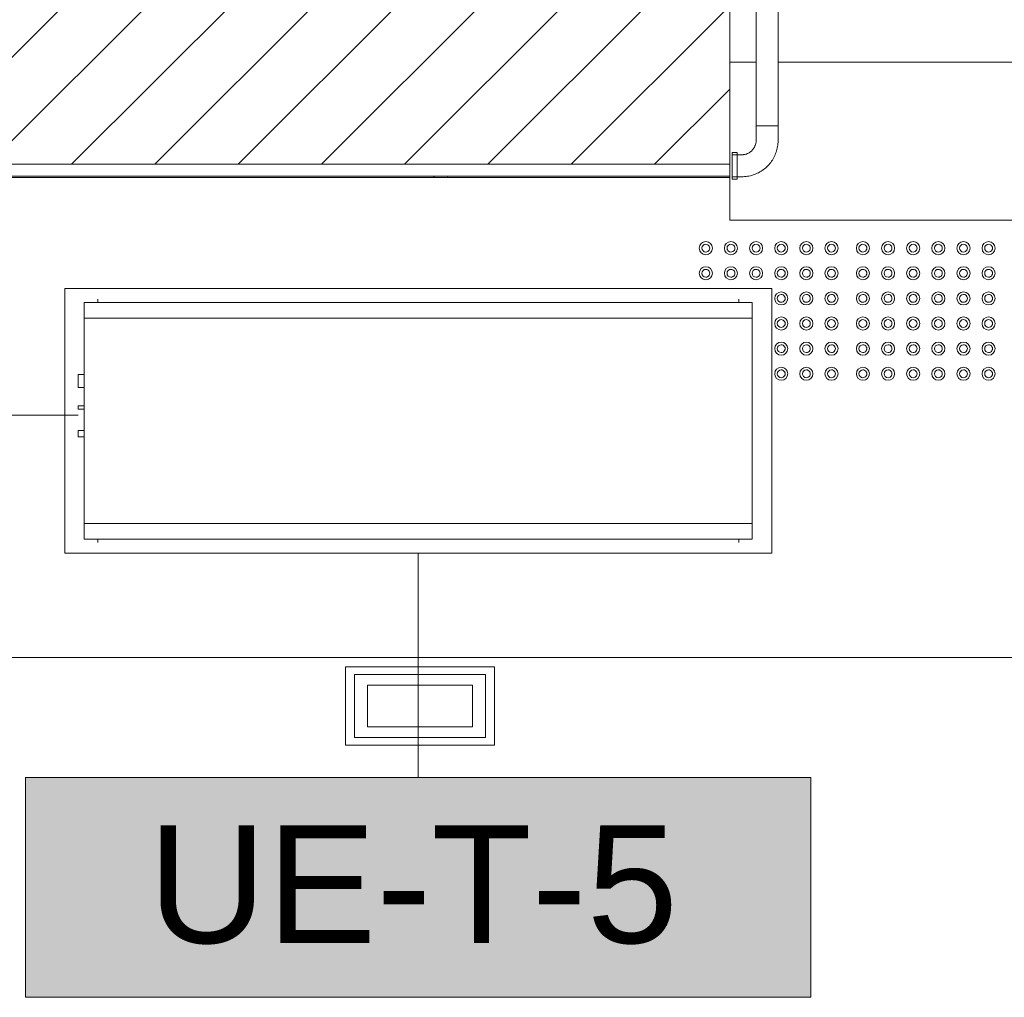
# Model space of a CAD drawing. Header units: metres. Extents: x 1.8 to 43.6, y -74.3 to -47.
# Tile 15 of 256: x 7.9 to 9.8, y -69.9 to -68.1. Entities that reach past the tile are written whole.
import ezdxf

# ---------------------------------------------------------------- set-up
doc = ezdxf.new("R2010")
doc.units = ezdxf.units.M
doc.linetypes.add('Projeção', pattern=[0.003968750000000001, 0.002381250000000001, -0.0015875])
for name, color, linetype, lineweight in [('A-FLOR', 7, 'Continuous', 18), ('A-GENM', 7, 'Continuous', 18), ('A-WALL', 7, 'Continuous', 18), ('A-WALL-PATT', 7, 'Continuous', 18), ('Balaústres', 7, 'Continuous', 18), ('Corrimão', 7, 'Continuous', 18), ('E-LITE-EQPM', 7, 'Continuous', 18), ('Guarda-corpos', 7, 'Continuous', 18), ('M-EQPM', 7, 'Continuous', 18), ('S-STRS', 7, 'Continuous', 18)]:
    doc.layers.add(name, color=color, linetype=linetype, lineweight=lineweight)
for name, color, linetype, lineweight, true_color in [('M-EQPM-IDEN', 1, 'Continuous', 9, 0xff0000), ('TUB_FRIGO', 30, 'Continuous', 18, 0xff7f00), ('TÉRREO _0-32m - FRIG_dwg', 7, 'Continuous', 18, 0x767676)]:
    doc.layers.add(name, color=color, linetype=linetype, lineweight=lineweight, true_color=true_color)
doc.styles.add('Arial', font='arial.ttf', dxfattribs={"height": 0.225})

# ---------------------------------------------------------------- blocks, each defined once
blk = doc.blocks.new('_ARQPWR_ACS Piso tátil de alerta - 30 cm Inox-7195133-TÉRREO _0_32m - FRIGORÍFICA')
at = {"layer": 'A-GENM', "color": 253, "true_color": 0xaaaaaa}
for centre, radius, start, end in [((-0.1199999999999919, 0.1200000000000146), 0.01249999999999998, 0, 179.9999999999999), ((-0.07199999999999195, 0.1200000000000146), 0.0125, 0, 179.9999999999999), ((-0.02399999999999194, 0.1200000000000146), 0.0125, 3.81666561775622e-14, 179.9999999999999), ((0.02400000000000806, 0.1200000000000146), 0.0125, 3.498610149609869e-14, 179.9999999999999), ((0.07200000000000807, 0.1200000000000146), 0.0125, 3.180554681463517e-14, 179.9999999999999), ((0.120000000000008, 0.1200000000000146), 0.0125, 0, 179.9999999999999), ((-0.1199999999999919, 0.1200000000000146), 0.0125, 179.9999999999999, 359.9999999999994), ((-0.1199999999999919, 0.1200000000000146), 0.007500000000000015, 359.9999999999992, 179.9999999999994), ((-0.1199999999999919, 0.1200000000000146), 0.007500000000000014, 179.9999999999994, 359.9999999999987), ((-0.07199999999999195, 0.1200000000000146), 0.0125, 179.9999999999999, 359.9999999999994), ((-0.07199999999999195, 0.1200000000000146), 0.007500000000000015, 359.9999999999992, 179.9999999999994), ((-0.07199999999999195, 0.1200000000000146), 0.00750000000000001, 179.9999999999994, 359.9999999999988), ((-0.02399999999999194, 0.1200000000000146), 0.0125, 179.9999999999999, 359.9999999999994), ((-0.02399999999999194, 0.1200000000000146), 0.007500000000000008, 359.9999999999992, 179.9999999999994), ((-0.02399999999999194, 0.1200000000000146), 0.007500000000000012, 179.9999999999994, 359.9999999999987), ((0.02400000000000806, 0.1200000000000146), 0.0125, 179.9999999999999, 359.9999999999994), ((0.02400000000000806, 0.1200000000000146), 0.007500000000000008, 359.9999999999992, 179.9999999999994), ((0.02400000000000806, 0.1200000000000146), 0.007500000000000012, 179.9999999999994, 359.9999999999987), ((0.07200000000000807, 0.1200000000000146), 0.0125, 179.9999999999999, 359.9999999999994), ((0.07200000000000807, 0.1200000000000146), 0.007499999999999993, 359.9999999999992, 179.9999999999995), ((0.07200000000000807, 0.1200000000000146), 0.007500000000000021, 179.9999999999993, 359.9999999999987), ((0.120000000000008, 0.1200000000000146), 0.0125, 179.9999999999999, 359.9999999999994), ((0.120000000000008, 0.1200000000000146), 0.007500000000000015, 359.9999999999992, 179.9999999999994), ((0.120000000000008, 0.1200000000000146), 0.00750000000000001, 179.9999999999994, 359.9999999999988), ((-0.119999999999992, 0.07200000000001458), 0.0125, 2.544443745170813e-14, 179.9999999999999), ((-0.119999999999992, 0.07200000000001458), 0.007500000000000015, 359.9999999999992, 179.9999999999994), ((-0.07199999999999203, 0.07200000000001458), 0.01249999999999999, 2.544443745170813e-14, 179.9999999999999), ((-0.07199999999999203, 0.07200000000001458), 0.007500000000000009, 359.9999999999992, 179.9999999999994), ((-0.02399999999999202, 0.07200000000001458), 0.01249999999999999, 3.180554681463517e-14, 179.9999999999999), ((-0.02399999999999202, 0.07200000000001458), 0.007500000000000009, 359.9999999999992, 179.9999999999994), ((0.02400000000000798, 0.07200000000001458), 0.01249999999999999, 3.180554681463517e-14, 179.9999999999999), ((0.02400000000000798, 0.07200000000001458), 0.007500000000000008, 359.9999999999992, 179.9999999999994), ((0.07200000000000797, 0.07200000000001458), 0.0125, 0, 179.9999999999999), ((0.07200000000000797, 0.07200000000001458), 0.007500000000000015, 359.9999999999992, 179.9999999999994), ((0.120000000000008, 0.07200000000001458), 0.01249999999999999, 2.544443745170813e-14, 179.9999999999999), ((0.120000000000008, 0.07200000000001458), 0.007500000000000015, 359.9999999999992, 179.9999999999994), ((-0.119999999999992, 0.07200000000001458), 0.01249999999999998, 179.9999999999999, 359.9999999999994), ((-0.119999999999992, 0.07200000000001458), 0.00750000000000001, 179.9999999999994, 359.9999999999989), ((-0.07199999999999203, 0.07200000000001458), 0.01249999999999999, 179.9999999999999, 359.9999999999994), ((-0.07199999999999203, 0.07200000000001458), 0.00750000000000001, 179.9999999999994, 359.9999999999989), ((-0.02399999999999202, 0.07200000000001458), 0.01249999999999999, 179.9999999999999, 359.9999999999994), ((-0.02399999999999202, 0.07200000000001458), 0.007500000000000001, 179.9999999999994, 359.9999999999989), ((0.02400000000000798, 0.07200000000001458), 0.01249999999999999, 179.9999999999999, 359.9999999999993), ((0.02400000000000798, 0.07200000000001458), 0.007500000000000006, 179.9999999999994, 359.9999999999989), ((0.07200000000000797, 0.07200000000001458), 0.0125, 179.9999999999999, 359.9999999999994), ((0.07200000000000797, 0.07200000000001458), 0.0075, 179.9999999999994, 359.9999999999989), ((0.120000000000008, 0.07200000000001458), 0.01249999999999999, 179.9999999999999, 359.9999999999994), ((0.120000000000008, 0.07200000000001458), 0.00750000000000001, 179.9999999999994, 359.9999999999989), ((-0.1199999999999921, 0.02400000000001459), 0.0125, 1.590277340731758e-14, 179.9999999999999), ((-0.1199999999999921, 0.02400000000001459), 0.01249999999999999, 179.9999999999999, 359.9999999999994), ((-0.1199999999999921, 0.02400000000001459), 0.007500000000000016, 359.9999999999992, 179.9999999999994), ((-0.1199999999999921, 0.02400000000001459), 0.007500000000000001, 179.9999999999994, 359.9999999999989), ((-0.0719999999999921, 0.02400000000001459), 0.0125, 1.590277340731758e-14, 179.9999999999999), ((-0.0719999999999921, 0.02400000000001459), 0.01249999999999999, 179.9999999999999, 359.9999999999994), ((-0.0719999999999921, 0.02400000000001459), 0.007500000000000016, 359.9999999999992, 179.9999999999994), ((-0.0719999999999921, 0.02400000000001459), 0.007500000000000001, 179.9999999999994, 359.9999999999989), ((-0.02399999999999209, 0.02400000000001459), 0.01249999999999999, 5.088887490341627e-14, 179.9999999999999), ((-0.02399999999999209, 0.02400000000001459), 0.01249999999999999, 179.9999999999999, 359.9999999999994), ((-0.02399999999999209, 0.02400000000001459), 0.007500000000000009, 359.9999999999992, 179.9999999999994), ((-0.02399999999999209, 0.02400000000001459), 0.007500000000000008, 179.9999999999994, 359.9999999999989), ((0.02400000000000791, 0.02400000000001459), 0.01249999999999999, 4.452776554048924e-14, 179.9999999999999), ((0.02400000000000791, 0.02400000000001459), 0.01249999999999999, 179.9999999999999, 359.9999999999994), ((0.02400000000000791, 0.02400000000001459), 0.007500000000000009, 359.9999999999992, 179.9999999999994), ((0.02400000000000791, 0.02400000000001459), 0.007500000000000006, 179.9999999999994, 359.9999999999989), ((0.07200000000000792, 0.02400000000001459), 0.0125, 4.452776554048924e-14, 179.9999999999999), ((0.07200000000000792, 0.02400000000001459), 0.01249999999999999, 179.9999999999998, 359.9999999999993), ((0.07200000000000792, 0.02400000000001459), 0.007500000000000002, 359.9999999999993, 179.9999999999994), ((0.07200000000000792, 0.02400000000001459), 0.007500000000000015, 179.9999999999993, 359.9999999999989), ((0.1200000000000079, 0.02400000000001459), 0.0125, 1.590277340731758e-14, 179.9999999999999), ((0.1200000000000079, 0.02400000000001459), 0.01249999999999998, 179.9999999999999, 359.9999999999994), ((0.1200000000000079, 0.02400000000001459), 0.007500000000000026, 359.9999999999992, 179.9999999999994), ((0.1200000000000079, 0.02400000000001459), 0.007500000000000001, 179.9999999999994, 359.9999999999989), ((-0.1199999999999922, -0.02399999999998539), 0.01249999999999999, 5.724998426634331e-14, 179.9999999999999), ((-0.1199999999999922, -0.02399999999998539), 0.007500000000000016, 359.9999999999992, 179.9999999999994), ((-0.07199999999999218, -0.02399999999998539), 0.0125, 1.90833280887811e-14, 179.9999999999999), ((-0.07199999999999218, -0.02399999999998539), 0.007500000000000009, 359.9999999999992, 179.9999999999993), ((-0.02399999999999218, -0.02399999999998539), 0.01249999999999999, 4.452776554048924e-14, 179.9999999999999), ((-0.02399999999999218, -0.02399999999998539), 0.007500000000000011, 359.9999999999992, 179.9999999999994), ((0.02400000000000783, -0.02399999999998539), 0.01249999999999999, 6.361109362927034e-14, 179.9999999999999), ((0.02400000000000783, -0.02399999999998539), 0.007500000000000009, 359.9999999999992, 179.9999999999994), ((0.07200000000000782, -0.02399999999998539), 0.0125, 2.544443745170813e-14, 179.9999999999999), ((0.07200000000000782, -0.02399999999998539), 0.007500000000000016, 359.9999999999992, 179.9999999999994), ((0.1200000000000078, -0.02399999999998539), 0.0125, 1.90833280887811e-14, 179.9999999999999), ((0.1200000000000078, -0.02399999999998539), 0.007500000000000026, 359.9999999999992, 179.9999999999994), ((-0.1199999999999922, -0.02399999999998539), 0.01249999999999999, 179.9999999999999, 359.9999999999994), ((-0.1199999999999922, -0.02399999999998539), 0.007500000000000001, 179.9999999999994, 359.9999999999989), ((-0.07199999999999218, -0.02399999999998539), 0.01249999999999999, 179.9999999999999, 359.9999999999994), ((-0.07199999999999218, -0.02399999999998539), 0.007500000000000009, 179.9999999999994, 359.9999999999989), ((-0.02399999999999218, -0.02399999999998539), 0.01249999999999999, 179.9999999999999, 359.9999999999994), ((-0.02399999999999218, -0.02399999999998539), 0.007500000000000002, 179.9999999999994, 359.9999999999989), ((0.02400000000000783, -0.02399999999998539), 0.01249999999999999, 179.9999999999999, 359.9999999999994), ((0.02400000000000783, -0.02399999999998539), 0.007500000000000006, 179.9999999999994, 359.9999999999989), ((0.07200000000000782, -0.02399999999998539), 0.01249999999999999, 179.9999999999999, 359.9999999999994), ((0.07200000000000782, -0.02399999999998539), 0.007500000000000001, 179.9999999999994, 359.9999999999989), ((0.1200000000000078, -0.02399999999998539), 0.01249999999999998, 179.9999999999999, 359.9999999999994), ((0.1200000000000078, -0.02399999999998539), 0.007500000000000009, 179.9999999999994, 359.9999999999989), ((-0.1199999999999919, -0.07199999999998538), 0.01249999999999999, 6.361109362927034e-14, 179.9999999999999), ((-0.1199999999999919, -0.07199999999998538), 0.01249999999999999, 179.9999999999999, 359.9999999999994), ((-0.1199999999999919, -0.07199999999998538), 0.007500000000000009, 359.9999999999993, 179.9999999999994), ((-0.1199999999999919, -0.07199999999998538), 0.007500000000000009, 179.9999999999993, 359.999999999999), ((-0.07199999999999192, -0.07199999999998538), 0.01249999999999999, 6.361109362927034e-14, 179.9999999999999), ((-0.07199999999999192, -0.07199999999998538), 0.0125, 179.9999999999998, 359.9999999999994), ((-0.07199999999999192, -0.07199999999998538), 0.007500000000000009, 359.9999999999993, 179.9999999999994), ((-0.07199999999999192, -0.07199999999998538), 0.007500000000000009, 179.9999999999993, 359.999999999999), ((-0.02399999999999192, -0.07199999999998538), 0.01249999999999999, 7.63333123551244e-14, 179.9999999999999), ((-0.02399999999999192, -0.07199999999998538), 0.01249999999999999, 179.9999999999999, 359.9999999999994), ((-0.02399999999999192, -0.07199999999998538), 0.007500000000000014, 359.9999999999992, 179.9999999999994), ((-0.02399999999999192, -0.07199999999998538), 0.007500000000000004, 179.9999999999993, 359.999999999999), ((0.02400000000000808, -0.07199999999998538), 0.01249999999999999, 6.361109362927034e-14, 179.9999999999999), ((0.02400000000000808, -0.07199999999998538), 0.01249999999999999, 179.9999999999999, 359.9999999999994), ((0.02400000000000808, -0.07199999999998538), 0.007500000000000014, 359.9999999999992, 179.9999999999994), ((0.02400000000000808, -0.07199999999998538), 0.0075, 179.9999999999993, 359.999999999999), ((0.07200000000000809, -0.07199999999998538), 0.01249999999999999, 5.724998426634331e-14, 179.9999999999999), ((0.07200000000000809, -0.07199999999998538), 0.0125, 179.9999999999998, 359.9999999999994), ((0.07200000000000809, -0.07199999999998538), 0.007500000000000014, 359.9999999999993, 179.9999999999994), ((0.07200000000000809, -0.07199999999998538), 0.007499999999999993, 179.9999999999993, 359.9999999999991), ((0.1200000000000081, -0.07199999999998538), 0.01249999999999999, 6.997220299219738e-14, 179.9999999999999), ((0.1200000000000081, -0.07199999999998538), 0.01249999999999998, 179.9999999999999, 359.9999999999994), ((0.1200000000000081, -0.07199999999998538), 0.007500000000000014, 359.9999999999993, 179.9999999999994), ((0.1200000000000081, -0.07199999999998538), 0.007500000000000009, 179.9999999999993, 359.999999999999), ((-0.1199999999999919, -0.1199999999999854), 0.0125, 2.544443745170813e-14, 179.9999999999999), ((-0.1199999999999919, -0.1199999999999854), 0.007499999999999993, 359.9999999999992, 179.9999999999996), ((-0.07199999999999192, -0.1199999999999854), 0.0125, 2.544443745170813e-14, 179.9999999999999), ((-0.07199999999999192, -0.1199999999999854), 0.007499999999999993, 359.9999999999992, 179.9999999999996), ((-0.02399999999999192, -0.1199999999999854), 0.01249999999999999, 3.180554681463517e-14, 179.9999999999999), ((-0.02399999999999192, -0.1199999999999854), 0.007500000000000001, 359.9999999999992, 179.9999999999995), ((0.02400000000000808, -0.1199999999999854), 0.01249999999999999, 4.452776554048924e-14, 179.9999999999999), ((0.02400000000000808, -0.1199999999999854), 0.007499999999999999, 359.9999999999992, 179.9999999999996), ((0.07200000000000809, -0.1199999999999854), 0.01249999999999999, 2.544443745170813e-14, 179.9999999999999), ((0.07200000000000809, -0.1199999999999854), 0.007500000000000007, 359.9999999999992, 179.9999999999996), ((0.1200000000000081, -0.1199999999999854), 0.0125, 2.544443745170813e-14, 179.9999999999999), ((0.1200000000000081, -0.1199999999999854), 0.007500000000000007, 359.9999999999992, 179.9999999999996), ((-0.1199999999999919, -0.1199999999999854), 0.01249999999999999, 179.9999999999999, 359.9999999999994), ((-0.1199999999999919, -0.1199999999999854), 0.007500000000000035, 179.9999999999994, 359.9999999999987), ((-0.07199999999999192, -0.1199999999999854), 0.0125, 179.9999999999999, 359.9999999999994), ((-0.07199999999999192, -0.1199999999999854), 0.007500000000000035, 179.9999999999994, 359.9999999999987), ((-0.02399999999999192, -0.1199999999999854), 0.01249999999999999, 179.9999999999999, 359.9999999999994), ((-0.02399999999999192, -0.1199999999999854), 0.00750000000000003, 179.9999999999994, 359.9999999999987), ((0.02400000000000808, -0.1199999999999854), 0.01249999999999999, 179.9999999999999, 359.9999999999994), ((0.02400000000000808, -0.1199999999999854), 0.007500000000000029, 179.9999999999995, 359.9999999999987), ((0.07200000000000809, -0.1199999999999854), 0.0125, 179.9999999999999, 359.9999999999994), ((0.07200000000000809, -0.1199999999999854), 0.007500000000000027, 179.9999999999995, 359.9999999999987), ((0.1200000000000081, -0.1199999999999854), 0.01249999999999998, 179.9999999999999, 359.9999999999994), ((0.1200000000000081, -0.1199999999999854), 0.007500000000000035, 179.9999999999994, 359.9999999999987)]:
    blk.add_arc(centre, radius, start, end, dxfattribs=at)
blk = doc.blocks.new('_ARQPWR_ACS Piso tátil de alerta - 30 cm Inox-V70-TÉRREO _0_32m - FRIGORÍFICA')
at = {"layer": 'A-GENM', "color": 253, "true_color": 0xaaaaaa}
for centre, radius, start, end in [((-0.1199999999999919, 0.1200000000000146), 0.01249999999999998, 0, 179.9999999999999), ((-0.07199999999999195, 0.1200000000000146), 0.0125, 0, 179.9999999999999), ((-0.02399999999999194, 0.1200000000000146), 0.0125, 3.81666561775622e-14, 179.9999999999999), ((0.02400000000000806, 0.1200000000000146), 0.0125, 3.498610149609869e-14, 179.9999999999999), ((0.07200000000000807, 0.1200000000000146), 0.0125, 3.180554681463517e-14, 179.9999999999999), ((0.120000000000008, 0.1200000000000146), 0.0125, 0, 179.9999999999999), ((-0.1199999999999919, 0.1200000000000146), 0.0125, 179.9999999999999, 359.9999999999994), ((-0.1199999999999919, 0.1200000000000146), 0.007500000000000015, 359.9999999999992, 179.9999999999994), ((-0.1199999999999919, 0.1200000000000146), 0.007500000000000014, 179.9999999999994, 359.9999999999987), ((-0.07199999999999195, 0.1200000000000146), 0.0125, 179.9999999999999, 359.9999999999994), ((-0.07199999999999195, 0.1200000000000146), 0.007500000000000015, 359.9999999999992, 179.9999999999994), ((-0.07199999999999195, 0.1200000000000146), 0.00750000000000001, 179.9999999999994, 359.9999999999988), ((-0.02399999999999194, 0.1200000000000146), 0.0125, 179.9999999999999, 359.9999999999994), ((-0.02399999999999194, 0.1200000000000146), 0.007500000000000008, 359.9999999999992, 179.9999999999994), ((-0.02399999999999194, 0.1200000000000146), 0.007500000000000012, 179.9999999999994, 359.9999999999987), ((0.02400000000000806, 0.1200000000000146), 0.0125, 179.9999999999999, 359.9999999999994), ((0.02400000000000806, 0.1200000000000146), 0.007500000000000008, 359.9999999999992, 179.9999999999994), ((0.02400000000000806, 0.1200000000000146), 0.007500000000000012, 179.9999999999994, 359.9999999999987), ((0.07200000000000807, 0.1200000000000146), 0.0125, 179.9999999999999, 359.9999999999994), ((0.07200000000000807, 0.1200000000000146), 0.007499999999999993, 359.9999999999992, 179.9999999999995), ((0.07200000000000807, 0.1200000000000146), 0.007500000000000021, 179.9999999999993, 359.9999999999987), ((0.120000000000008, 0.1200000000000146), 0.0125, 179.9999999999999, 359.9999999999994), ((0.120000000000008, 0.1200000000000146), 0.007500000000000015, 359.9999999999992, 179.9999999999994), ((0.120000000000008, 0.1200000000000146), 0.00750000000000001, 179.9999999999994, 359.9999999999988), ((-0.119999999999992, 0.07200000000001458), 0.0125, 2.544443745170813e-14, 179.9999999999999), ((-0.119999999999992, 0.07200000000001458), 0.007500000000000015, 359.9999999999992, 179.9999999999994), ((-0.07199999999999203, 0.07200000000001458), 0.01249999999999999, 2.544443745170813e-14, 179.9999999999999), ((-0.07199999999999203, 0.07200000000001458), 0.007500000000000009, 359.9999999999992, 179.9999999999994), ((-0.02399999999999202, 0.07200000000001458), 0.01249999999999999, 3.180554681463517e-14, 179.9999999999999), ((-0.02399999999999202, 0.07200000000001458), 0.007500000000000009, 359.9999999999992, 179.9999999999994), ((0.02400000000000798, 0.07200000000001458), 0.01249999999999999, 3.180554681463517e-14, 179.9999999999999), ((0.02400000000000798, 0.07200000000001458), 0.007500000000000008, 359.9999999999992, 179.9999999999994), ((0.07200000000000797, 0.07200000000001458), 0.0125, 0, 179.9999999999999), ((0.07200000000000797, 0.07200000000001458), 0.007500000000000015, 359.9999999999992, 179.9999999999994), ((0.120000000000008, 0.07200000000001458), 0.01249999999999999, 2.544443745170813e-14, 179.9999999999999), ((0.120000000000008, 0.07200000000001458), 0.007500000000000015, 359.9999999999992, 179.9999999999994), ((-0.119999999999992, 0.07200000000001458), 0.01249999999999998, 179.9999999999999, 359.9999999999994), ((-0.119999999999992, 0.07200000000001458), 0.00750000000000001, 179.9999999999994, 359.9999999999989), ((-0.07199999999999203, 0.07200000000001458), 0.01249999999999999, 179.9999999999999, 359.9999999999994), ((-0.07199999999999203, 0.07200000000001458), 0.00750000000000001, 179.9999999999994, 359.9999999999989), ((-0.02399999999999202, 0.07200000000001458), 0.01249999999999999, 179.9999999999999, 359.9999999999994), ((-0.02399999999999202, 0.07200000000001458), 0.007500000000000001, 179.9999999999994, 359.9999999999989), ((0.02400000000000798, 0.07200000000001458), 0.01249999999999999, 179.9999999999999, 359.9999999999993), ((0.02400000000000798, 0.07200000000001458), 0.007500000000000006, 179.9999999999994, 359.9999999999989), ((0.07200000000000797, 0.07200000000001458), 0.0125, 179.9999999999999, 359.9999999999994), ((0.07200000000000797, 0.07200000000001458), 0.0075, 179.9999999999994, 359.9999999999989), ((0.120000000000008, 0.07200000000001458), 0.01249999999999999, 179.9999999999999, 359.9999999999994), ((0.120000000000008, 0.07200000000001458), 0.00750000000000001, 179.9999999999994, 359.9999999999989), ((-0.1199999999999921, 0.02400000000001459), 0.0125, 1.590277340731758e-14, 179.9999999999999), ((-0.1199999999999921, 0.02400000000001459), 0.01249999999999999, 179.9999999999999, 359.9999999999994), ((-0.1199999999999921, 0.02400000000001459), 0.007500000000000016, 359.9999999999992, 179.9999999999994), ((-0.1199999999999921, 0.02400000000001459), 0.007500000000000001, 179.9999999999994, 359.9999999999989), ((-0.0719999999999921, 0.02400000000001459), 0.0125, 1.590277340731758e-14, 179.9999999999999), ((-0.0719999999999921, 0.02400000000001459), 0.01249999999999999, 179.9999999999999, 359.9999999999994), ((-0.0719999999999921, 0.02400000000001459), 0.007500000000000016, 359.9999999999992, 179.9999999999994), ((-0.0719999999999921, 0.02400000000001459), 0.007500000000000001, 179.9999999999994, 359.9999999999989), ((-0.02399999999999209, 0.02400000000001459), 0.01249999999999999, 5.088887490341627e-14, 179.9999999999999), ((-0.02399999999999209, 0.02400000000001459), 0.01249999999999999, 179.9999999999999, 359.9999999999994), ((-0.02399999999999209, 0.02400000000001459), 0.007500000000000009, 359.9999999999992, 179.9999999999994), ((-0.02399999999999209, 0.02400000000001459), 0.007500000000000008, 179.9999999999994, 359.9999999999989), ((0.02400000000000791, 0.02400000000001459), 0.01249999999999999, 4.452776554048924e-14, 179.9999999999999), ((0.02400000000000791, 0.02400000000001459), 0.01249999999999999, 179.9999999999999, 359.9999999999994), ((0.02400000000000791, 0.02400000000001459), 0.007500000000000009, 359.9999999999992, 179.9999999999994), ((0.02400000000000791, 0.02400000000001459), 0.007500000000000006, 179.9999999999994, 359.9999999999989), ((0.07200000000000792, 0.02400000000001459), 0.0125, 4.452776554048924e-14, 179.9999999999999), ((0.07200000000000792, 0.02400000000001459), 0.01249999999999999, 179.9999999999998, 359.9999999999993), ((0.07200000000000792, 0.02400000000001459), 0.007500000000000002, 359.9999999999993, 179.9999999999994), ((0.07200000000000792, 0.02400000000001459), 0.007500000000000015, 179.9999999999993, 359.9999999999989), ((0.1200000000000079, 0.02400000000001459), 0.0125, 1.590277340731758e-14, 179.9999999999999), ((0.1200000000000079, 0.02400000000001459), 0.01249999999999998, 179.9999999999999, 359.9999999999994), ((0.1200000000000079, 0.02400000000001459), 0.007500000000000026, 359.9999999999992, 179.9999999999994), ((0.1200000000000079, 0.02400000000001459), 0.007500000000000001, 179.9999999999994, 359.9999999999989), ((-0.1199999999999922, -0.02399999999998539), 0.01249999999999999, 5.724998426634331e-14, 179.9999999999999), ((-0.1199999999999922, -0.02399999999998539), 0.007500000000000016, 359.9999999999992, 179.9999999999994), ((-0.07199999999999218, -0.02399999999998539), 0.0125, 1.90833280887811e-14, 179.9999999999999), ((-0.07199999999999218, -0.02399999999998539), 0.007500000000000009, 359.9999999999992, 179.9999999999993), ((-0.1199999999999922, -0.02399999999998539), 0.01249999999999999, 179.9999999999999, 359.9999999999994), ((-0.1199999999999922, -0.02399999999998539), 0.007500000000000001, 179.9999999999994, 359.9999999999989), ((-0.07199999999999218, -0.02399999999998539), 0.01249999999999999, 179.9999999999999, 359.9999999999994), ((-0.07199999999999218, -0.02399999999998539), 0.007500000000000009, 179.9999999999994, 359.9999999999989), ((-0.1199999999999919, -0.07199999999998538), 0.01249999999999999, 6.361109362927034e-14, 179.9999999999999), ((-0.1199999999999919, -0.07199999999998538), 0.01249999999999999, 179.9999999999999, 359.9999999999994), ((-0.1199999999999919, -0.07199999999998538), 0.007500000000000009, 359.9999999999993, 179.9999999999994), ((-0.1199999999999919, -0.07199999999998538), 0.007500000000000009, 179.9999999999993, 359.999999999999), ((-0.07199999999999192, -0.07199999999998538), 0.01249999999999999, 6.361109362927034e-14, 179.9999999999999), ((-0.07199999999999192, -0.07199999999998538), 0.0125, 179.9999999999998, 359.9999999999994), ((-0.07199999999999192, -0.07199999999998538), 0.007500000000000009, 359.9999999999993, 179.9999999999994), ((-0.07199999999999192, -0.07199999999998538), 0.007500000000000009, 179.9999999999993, 359.999999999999), ((-0.1199999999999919, -0.1199999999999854), 0.0125, 2.544443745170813e-14, 179.9999999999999), ((-0.1199999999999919, -0.1199999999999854), 0.007499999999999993, 359.9999999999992, 179.9999999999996), ((-0.07199999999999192, -0.1199999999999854), 0.0125, 2.544443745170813e-14, 179.9999999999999), ((-0.07199999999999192, -0.1199999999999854), 0.007499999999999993, 359.9999999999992, 179.9999999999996), ((-0.1199999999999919, -0.1199999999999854), 0.01249999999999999, 179.9999999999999, 359.9999999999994), ((-0.1199999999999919, -0.1199999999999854), 0.007500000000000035, 179.9999999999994, 359.9999999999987), ((-0.07199999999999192, -0.1199999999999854), 0.0125, 179.9999999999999, 359.9999999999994), ((-0.07199999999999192, -0.1199999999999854), 0.007500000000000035, 179.9999999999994, 359.9999999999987)]:
    blk.add_arc(centre, radius, start, end, dxfattribs=at)
blk = doc.blocks.new('Guarda-corpo - Apoio com Canopla-8761137-TÉRREO _0_32m - FRIGORÍFICA')
at = {"layer": 'Balaústres', "color": 253, "true_color": 0xaaaaaa}
for p, q in [((-0.04762500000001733, 0.1013999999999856), (-0.0571500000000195, 0.1013999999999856)), ((-0.05715000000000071, 0.1014000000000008), (-0.05715000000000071, 0.05060000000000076)), ((-0.03865000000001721, 0.09699999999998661), (-0.0571500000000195, 0.09699999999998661)), ((-0.04762499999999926, 0.05060000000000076), (-0.04762499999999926, 0.1014000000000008)), ((-0.0571500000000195, 0.0549999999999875), (-0.03865000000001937, 0.0549999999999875)), ((-0.0571500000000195, 0.05059999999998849), (-0.04762500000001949, 0.05059999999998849)), ((-0.01115000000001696, 0.02749999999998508), (-0.01115000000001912, -8.662937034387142e-15)), ((0.03084999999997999, -8.662937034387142e-15), (0.03084999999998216, 0.02749999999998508)), ((0.006751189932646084, 6.464205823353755e-17), (0.01362292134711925, 2.447664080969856e-17))]:
    blk.add_line(p, q, dxfattribs=at)
at = {"layer": 'Balaústres', "color": 253, "true_color": 0xaaaaaa, "flags": 128}
for points in [[(0.01360033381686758, 0.07332741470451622), (0.01172610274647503, 0.0753800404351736), (0.009771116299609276, 0.0773562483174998), (0.007738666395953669, 0.07925269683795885), (0.005632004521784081, 0.08106635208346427), (0.003454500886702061, 0.0827943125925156), (0.001209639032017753, 0.08443381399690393), (-0.001098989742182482, 0.08598223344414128), (-0.003467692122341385, 0.08743709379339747), (-0.005892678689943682, 0.08879606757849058), (-0.008370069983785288, 0.09005698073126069), (-0.01089590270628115, 0.09121781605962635), (-0.0134661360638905, 0.09227671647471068), (-0.01607665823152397, 0.09323198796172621), (-0.0187232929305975, 0.09408210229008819), (-0.0214018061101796, 0.09482569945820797), (-0.02410791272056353, 0.09546158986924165), (-0.02683728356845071, 0.0959887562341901), (-0.02958555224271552, 0.0964063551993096), (-0.03234832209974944, 0.09671371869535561), (-0.03512117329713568, 0.09691035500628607), (-0.03789966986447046, 0.09699594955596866), (-0.03865000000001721, 0.09699999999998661)], [(0.01360033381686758, 0.07332741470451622), (0.01172610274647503, 0.07538004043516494), (0.009771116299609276, 0.0773562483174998), (0.007738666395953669, 0.07925269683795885), (0.005632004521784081, 0.08106635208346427), (0.003454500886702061, 0.0827943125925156), (0.001209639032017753, 0.08443381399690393), (-0.001098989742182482, 0.08598223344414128), (-0.003467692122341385, 0.08743709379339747), (-0.005892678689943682, 0.08879606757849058), (-0.008370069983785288, 0.09005698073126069), (-0.01089590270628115, 0.09121781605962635), (-0.0134661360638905, 0.09227671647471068), (-0.01607665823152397, 0.09323198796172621), (-0.0187232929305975, 0.09408210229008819), (-0.0214018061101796, 0.09482569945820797), (-0.02410791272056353, 0.09546158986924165), (-0.02683728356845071, 0.0959887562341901), (-0.02958555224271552, 0.0964063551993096), (-0.03234832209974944, 0.09671371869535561), (-0.03512117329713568, 0.09691035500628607), (-0.03789966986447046, 0.09699594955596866), (-0.03865000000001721, 0.09699999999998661)], [(0.03084999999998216, 0.02749999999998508), (0.03079440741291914, 0.03027925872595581), (0.03062771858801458, 0.03305407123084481), (0.03035020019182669, 0.03581999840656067), (0.0299622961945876, 0.03857261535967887), (0.02946462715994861, 0.04130751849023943), (0.02885798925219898, 0.04402033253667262), (0.02814335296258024, 0.04670671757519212), (0.02732186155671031, 0.04936237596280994), (0.02639482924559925, 0.05198305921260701), (0.02536373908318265, 0.05456457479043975), (0.02423024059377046, 0.05710279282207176), (0.02299614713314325, 0.05959365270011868), (0.02166343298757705, 0.06203316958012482), (0.02023423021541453, 0.06441744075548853), (0.01871082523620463, 0.06674265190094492), (0.0170956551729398, 0.06900508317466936), (0.01539130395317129, 0.07120111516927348), (0.01360049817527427, 0.07332723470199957)], [(0.03084999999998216, 0.02749999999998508), (0.03079440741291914, 0.03027925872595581), (0.03062771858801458, 0.03305407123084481), (0.03035020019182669, 0.03581999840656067), (0.0299622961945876, 0.03857261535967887), (0.02946462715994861, 0.04130751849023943), (0.02885798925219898, 0.04402033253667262), (0.02814335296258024, 0.04670671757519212), (0.02732186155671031, 0.04936237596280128), (0.02639482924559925, 0.05198305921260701), (0.02536373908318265, 0.05456457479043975), (0.02423024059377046, 0.05710279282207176), (0.02299614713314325, 0.05959365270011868), (0.02166343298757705, 0.06203316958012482), (0.02023423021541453, 0.06441744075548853), (0.01871082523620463, 0.06674265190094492), (0.0170956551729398, 0.06900508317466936), (0.01539130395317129, 0.07120111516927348), (0.01360049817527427, 0.07332723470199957)], [(-0.03865000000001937, 0.0549999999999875), (-0.03755029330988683, 0.05497800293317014), (-0.03645234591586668, 0.05491204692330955), (-0.035357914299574, 0.05480223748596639), (-0.03426874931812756, 0.05464875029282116), (-0.03318659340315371, 0.0544518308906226), (-0.03211317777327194, 0.05421179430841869), (-0.03105021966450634, 0.05392902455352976), (-0.02999941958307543, 0.05360397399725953), (-0.02896245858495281, 0.05323716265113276), (-0.02794099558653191, 0.0528291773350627), (-0.02693666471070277, 0.05238067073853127), (-0.02595107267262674, 0.0518923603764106), (-0.02498579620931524, 0.05136502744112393), (-0.02404237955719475, 0.05079951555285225), (-0.0231223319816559, 0.05019672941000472), (-0.02222712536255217, 0.04955763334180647), (-0.02135819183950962, 0.0488832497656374), (-0.02051692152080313, 0.04817465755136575), (-0.01970466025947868, 0.04743299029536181), (-0.01892270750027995, 0.04665943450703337), (-0.01817231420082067, 0.04585522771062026), (-0.01745468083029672, 0.04502165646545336), (-0.01677095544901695, 0.04416005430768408), (-0.0161222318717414, 0.0432717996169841), (-0.01550954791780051, 0.04235831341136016), (-0.01493388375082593, 0.04142105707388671), (-0.01439616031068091, 0.04046153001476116), (-0.01389723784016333, 0.03948126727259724), (-0.01343791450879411, 0.03848183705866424), (-0.01301892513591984, 0.03746483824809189), (-0.01264094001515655, 0.0364318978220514), (-0.0123045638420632, 0.0353846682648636), (-0.01201033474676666, 0.03432482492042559), (-0.01175872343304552, 0.03325406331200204), (-0.01155013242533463, 0.03217409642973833), (-0.01138489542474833, 0.03108665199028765), (-0.01126327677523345, 0.02999346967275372), (-0.01118547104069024, 0.02889629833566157), (-0.01115160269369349, 0.02779689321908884), (-0.01115000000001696, 0.02749999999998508)], [(-0.0161222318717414, 0.0432717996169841), (-0.01550954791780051, 0.04235831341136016), (-0.01493388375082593, 0.04142105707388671)]]:
    blk.add_lwpolyline(points, dxfattribs=at)
blk = doc.blocks.new('Guarda-corpo - Apoio com Canopla-8761139-TÉRREO _0_32m - FRIGORÍFICA')
at = {"layer": 'Balaústres', "color": 253, "true_color": 0xaaaaaa}
for p, q in [((-0.01115000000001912, -1.732587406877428e-14), (-0.01115000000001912, -0.02750000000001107)), ((0.01294881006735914, -4.944811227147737e-15), (0.006751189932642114, -4.944811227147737e-15)), ((0.03084999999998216, -0.02750000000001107), (0.03084999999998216, -1.732587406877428e-14)), ((-0.04762500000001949, -0.05060000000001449), (-0.05715000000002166, -0.05060000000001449)), ((-0.05715000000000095, -0.05060000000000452), (-0.05715000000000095, -0.1014000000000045)), ((-0.03865000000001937, -0.05500000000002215), (-0.05715000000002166, -0.05500000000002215)), ((-0.04762499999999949, -0.1014000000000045), (-0.04762499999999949, -0.05060000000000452)), ((-0.05715000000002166, -0.09700000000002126), (-0.03865000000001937, -0.09700000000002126)), ((-0.05715000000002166, -0.1014000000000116), (-0.04762500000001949, -0.1014000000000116))]:
    blk.add_line(p, q, dxfattribs=at)
at = {"layer": 'Balaústres', "color": 253, "true_color": 0xaaaaaa, "flags": 128}
for points in [[(-0.03865000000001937, -0.09700000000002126), (-0.03587074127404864, -0.09694440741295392), (-0.03309592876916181, -0.09677771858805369), (-0.03033000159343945, -0.0965002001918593), (-0.02757738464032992, -0.0961122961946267), (-0.02484248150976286, -0.09561462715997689), (-0.022129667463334, -0.09500798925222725), (-0.01944328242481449, -0.09429335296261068), (-0.01678762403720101, -0.09347186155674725), (-0.01416694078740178, -0.09254482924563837), (-0.01158542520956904, -0.09151373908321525), (-0.0090472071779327, -0.09038024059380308), (-0.006556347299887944, -0.08914614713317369), (-0.004116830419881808, -0.08781343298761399), (-0.001732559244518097, -0.08638423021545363), (0.0005926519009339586, -0.08486082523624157), (0.002855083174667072, -0.08324565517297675), (0.005051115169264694, -0.08154130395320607), (0.007177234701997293, -0.07975049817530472), (0.009230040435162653, -0.07787610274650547), (0.01120624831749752, -0.07592111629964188), (0.01310269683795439, -0.07388866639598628), (0.01491635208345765, -0.07178200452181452), (0.01664431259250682, -0.06960450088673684), (0.01828381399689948, -0.06735963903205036), (0.01983223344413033, -0.06505101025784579), (0.02128709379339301, -0.06268230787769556), (0.02264606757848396, -0.06025732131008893), (0.02390698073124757, -0.05777993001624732), (0.02506781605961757, -0.05525409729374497), (0.0261267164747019, -0.0526838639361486), (0.02708198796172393, -0.05007334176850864), (0.02793210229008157, -0.04742670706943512), (0.02867569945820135, -0.0447481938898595), (0.02931158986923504, -0.04204208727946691), (0.02983875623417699, -0.03931271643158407), (0.03025635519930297, -0.03656444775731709), (0.03056371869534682, -0.0338016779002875), (0.03076035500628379, -0.0310288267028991), (0.0308459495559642, -0.02825033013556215), (0.03084999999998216, -0.02750000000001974)], [(-0.01115000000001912, -0.02750000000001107), (-0.01117199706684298, -0.02859970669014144), (-0.01123795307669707, -0.02969765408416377), (-0.01134776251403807, -0.03079208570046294), (-0.01150124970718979, -0.03188125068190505), (-0.01169816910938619, -0.03296340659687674), (-0.01193820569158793, -0.0340368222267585), (-0.01222097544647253, -0.03509978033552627), (-0.01254602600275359, -0.03615058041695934), (-0.01291283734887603, -0.03718754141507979), (-0.01332082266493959, -0.0382090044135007), (-0.01376932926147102, -0.03921333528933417), (-0.01425763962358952, -0.04019892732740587), (-0.01478497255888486, -0.04116420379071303), (-0.01535048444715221, -0.04210762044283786), (-0.01595327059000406, -0.0430276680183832), (-0.01659236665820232, -0.04392287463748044), (-0.01726675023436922, -0.04479180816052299), (-0.0179753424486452, -0.04563307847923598), (-0.01871700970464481, -0.0464453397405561), (-0.01949056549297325, -0.04722729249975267), (-0.02029477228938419, -0.04797768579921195), (-0.02112834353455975, -0.04869531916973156), (-0.02198994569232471, -0.04937904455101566), (-0.02287820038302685, -0.05002776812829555), (-0.02379168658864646, -0.05064045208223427), (-0.02472894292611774, -0.05121611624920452), (-0.02568846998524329, -0.05175383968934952), (-0.02666873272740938, -0.05225276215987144), (-0.02766816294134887, -0.05271208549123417), (-0.02868516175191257, -0.05313107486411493), (-0.02971810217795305, -0.05350905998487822), (-0.03076533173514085, -0.0538454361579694), (-0.03182517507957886, -0.05413966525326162), (-0.03289593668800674, -0.05439127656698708), (-0.03397590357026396, -0.05459986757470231), (-0.03506334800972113, -0.05476510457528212), (-0.03615653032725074, -0.05488672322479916), (-0.03725370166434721, -0.05496452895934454), (-0.03835310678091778, -0.05499839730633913), (-0.03865000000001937, -0.05500000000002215)], [(-0.03865000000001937, -0.09700000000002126), (-0.03587074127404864, -0.09694440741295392), (-0.03309592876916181, -0.09677771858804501), (-0.03033000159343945, -0.0965002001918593), (-0.02757738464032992, -0.0961122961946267), (-0.02484248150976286, -0.09561462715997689), (-0.022129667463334, -0.09500798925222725), (-0.01944328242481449, -0.09429335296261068), (-0.01678762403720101, -0.09347186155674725), (-0.01416694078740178, -0.09254482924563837), (-0.01158542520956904, -0.09151373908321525), (-0.0090472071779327, -0.09038024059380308), (-0.006556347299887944, -0.08914614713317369), (-0.004116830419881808, -0.08781343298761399), (-0.001732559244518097, -0.08638423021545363), (0.0005926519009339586, -0.08486082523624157), (0.002855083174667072, -0.08324565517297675), (0.005051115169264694, -0.08154130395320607), (0.007177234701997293, -0.07975049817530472), (0.009230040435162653, -0.07787610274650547), (0.01120624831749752, -0.07592111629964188), (0.01310269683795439, -0.07388866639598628), (0.01491635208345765, -0.07178200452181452), (0.01664431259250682, -0.06960450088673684), (0.01828381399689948, -0.06735963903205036), (0.01983223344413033, -0.06505101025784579), (0.02128709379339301, -0.06268230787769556), (0.02264606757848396, -0.06025732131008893), (0.02390698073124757, -0.05777993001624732), (0.02506781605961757, -0.05525409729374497), (0.0261267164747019, -0.0526838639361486), (0.02708198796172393, -0.05007334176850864), (0.02793210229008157, -0.04742670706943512), (0.02867569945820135, -0.0447481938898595), (0.02931158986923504, -0.04204208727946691), (0.02983875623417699, -0.03931271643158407), (0.03025635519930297, -0.03656444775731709), (0.03056371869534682, -0.0338016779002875), (0.03076035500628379, -0.0310288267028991), (0.0308459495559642, -0.02825033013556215), (0.03084999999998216, -0.02750000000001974)], [(-0.02287820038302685, -0.05002776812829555), (-0.02379168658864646, -0.05064045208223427), (-0.02472894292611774, -0.05121611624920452)]]:
    blk.add_lwpolyline(points, dxfattribs=at)
blk = doc.blocks.new('Guarda-corpo - Guarda-corpo-8734152-TÉRREO _0_32m - FRIGORÍFICA')
at = {"layer": 'Corrimão', "color": 253, "true_color": 0xaaaaaa}
for p, q in [((9.29081806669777, -67.68449248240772), (9.311108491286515, -67.68449248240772)), ((9.29081806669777, -67.68449248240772), (9.290818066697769, -68.16244337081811)), ((9.311868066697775, -67.68449248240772), (9.33281806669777, -67.68449248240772)), ((9.33281806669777, -67.68449248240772), (9.332818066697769, -68.16244337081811)), ((9.290818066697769, -68.16244337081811), (9.290818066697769, -68.28449248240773)), ((9.332818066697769, -68.16244337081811), (9.332818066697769, -68.28449248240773)), ((9.311868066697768, -68.28449248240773), (9.290818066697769, -68.28449248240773)), ((9.332818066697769, -68.28449248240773), (9.312627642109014, -68.28449248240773))]:
    blk.add_line(p, q, dxfattribs=at)
for name, p in [('Guarda-corpo - Apoio com Canopla-8761137-TÉRREO _0_32m - FRIGORÍFICA', (9.302018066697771, -67.68449248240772)), ('Guarda-corpo - Apoio com Canopla-8761139-TÉRREO _0_32m - FRIGORÍFICA', (9.30201806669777, -68.28449248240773))]:
    blk.add_blockref(name, p)
blk = doc.blocks.new('Light_-_LED_Recessed_fixture_-_Double_19510 - Light_-_LED_Recessed_fixture_-_Double_19510-V222-TÉRREO _0_32m - FRIGORÍFICA')
at = {"layer": 'E-LITE-EQPM', "color": 253, "true_color": 0xaaaaaa}
for p, q in [((-0.1424999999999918, 0.07500000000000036), (-0.1424999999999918, -0.07500000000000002)), ((0.1425000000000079, 0.07500000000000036), (-0.1424999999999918, 0.07500000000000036)), ((-0.1424999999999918, 0.07500000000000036), (-0.1424999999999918, -0.07500000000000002)), ((0.1425000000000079, 0.07500000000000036), (-0.1424999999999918, 0.07500000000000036)), ((0.1250000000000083, 0.06000000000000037), (-0.1249999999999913, 0.06000000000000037)), ((-0.1249999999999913, 0.06000000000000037), (-0.1249999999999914, -0.06000000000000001)), ((0.1250000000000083, 0.06000000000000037), (-0.1249999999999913, 0.06000000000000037)), ((-0.1249999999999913, 0.06000000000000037), (-0.1249999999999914, -0.06000000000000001)), ((0.1250000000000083, -0.06000000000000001), (0.1250000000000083, 0.06000000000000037)), ((0.1250000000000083, -0.06000000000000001), (0.1250000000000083, 0.06000000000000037)), ((0.1425000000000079, -0.07500000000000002), (0.1425000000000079, 0.07500000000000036)), ((0.1425000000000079, -0.07500000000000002), (0.1425000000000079, 0.07500000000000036)), ((0.100000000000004, 0.03999999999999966), (-0.09999999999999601, 0.03999999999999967)), ((-0.09999999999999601, 0.03999999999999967), (-0.09999999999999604, -0.04000000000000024)), ((0.100000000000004, 0.03999999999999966), (-0.09999999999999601, 0.03999999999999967)), ((-0.09999999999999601, 0.03999999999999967), (-0.09999999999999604, -0.04000000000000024)), ((0.100000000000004, -0.04000000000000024), (0.100000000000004, 0.03999999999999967)), ((0.100000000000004, -0.04000000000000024), (0.100000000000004, 0.03999999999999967)), ((-0.09999999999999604, -0.04000000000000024), (0.100000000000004, -0.04000000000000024)), ((-0.09999999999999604, -0.04000000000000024), (0.100000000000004, -0.04000000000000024)), ((-0.1424999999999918, -0.07500000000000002), (0.1425000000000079, -0.07500000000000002)), ((-0.1424999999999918, -0.07500000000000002), (0.1425000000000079, -0.07500000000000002)), ((-0.1249999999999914, -0.06000000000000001), (0.1250000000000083, -0.06000000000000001)), ((-0.1249999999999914, -0.06000000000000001), (0.1250000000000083, -0.06000000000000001))]:
    blk.add_line(p, q, dxfattribs=at)
blk = doc.blocks.new('4 GRE - ESCOLA DE CINEMA E AUDIOVISUAL CINE REX R07_rvt-1-TÉRREO _0_32m - FRIGORÍFICA')
at = {"layer": 'A-WALL-PATT', "true_color": 0xd4d4d4}
h = blk.add_hatch(dxfattribs=at)
h.set_pattern_fill('FP_10', color=254, style=0, pattern_type=2)
h.set_pattern_definition([(45, (21.555, -62.9), (-0.0795495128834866, 0.0795495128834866), [])])
h.paths.add_polyline_path([(5.493673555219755, -68.35762227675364), (9.240656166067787, -68.35693453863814), (9.240656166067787, -67.90762227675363), (5.493673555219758, -67.90762227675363), (5.493673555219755, -68.30367056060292)])
h.paths.add_polyline_path([(11.23650555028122, -68.35762227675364), (11.24478762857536, -68.35762227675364), (11.24478762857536, -67.90762227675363), (11.21978762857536, -67.90762227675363), (11.21978762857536, -68.35762227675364), (11.22228762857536, -68.35762227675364)])
h = blk.add_hatch(dxfattribs=at)
h.set_pattern_fill('FP_9', color=254, style=0, pattern_type=2)
h.set_pattern_definition([(49.99999999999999, (21.555, -62.9), (0.5465545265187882, -0.04781508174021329), [0.05715, -0.62865]), (355, (21.555, -62.9), (-0.1057276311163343, 0.5731658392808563), [0.04572, -0.50292]), (100.451, (21.601, -62.904), (0.440827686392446, 0.5253490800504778), [0.04857, -0.53427]), (46.184, (21.555, -62.748), (0.8132373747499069, -0.1261291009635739), [0.08573, -0.9429799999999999]), (96.636, (21.623, -62.758), (0.7122119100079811, 0.7422871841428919), [0.07286000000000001, -0.8014100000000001]), (351.184, (21.555, -62.748), (0.7122166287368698, 0.7422739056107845), [0.06858, -0.75438]), (21, (21.631, -62.786), (0.4548461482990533, -0.3067949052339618), [0.05715, -0.62865]), (326, (21.631, -62.786), (0.1854048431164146, 0.5525599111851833), [0.04572, -0.50292]), (71.45100000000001, (21.669, -62.81100000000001), (0.6402508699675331, 0.2457631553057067), [0.04857, -0.53427]), (37.50000000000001, (21.555, -62.9), (0.009260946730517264, 0.2536671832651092), [0.02515, -0.47168, 0.02515, -0.48539, -0.5048199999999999]), (37.50000000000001, (21.555, -62.9), (0.009260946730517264, 0.2536671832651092), [-1.007, 0.02515, -0.47968]), (7.499999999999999, (21.555, -62.9), (0.2004558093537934, 0.3005459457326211), [0.02515, -0.26594, 0.02515, -0.46025, -0.1924]), (7.499999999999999, (21.555, -62.9), (0.2004558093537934, 0.3005459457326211), [-0.7764800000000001, 0.02515, -0.16726]), (327.5, (21.385, -62.9), (0.4067681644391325, -0.01718819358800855), [0.02515, -0.16535, 0.02515, -0.56921, -0.78867]), (327.5, (21.385, -62.9), (0.4067681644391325, -0.01718819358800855), [-0.78486, 0.02515, -0.76352]), (317.5, (21.309, -62.9), (0.4443831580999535, 0.07627942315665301), [0.02515, -0.2225, 0.02515, -0.36957, -0.56007]), (317.5, (21.309, -62.9), (0.4443831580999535, 0.07627942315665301), [-0.64237, 0.02515, -0.53492])])
h.paths.add_polyline_path([(9.232101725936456, -68.38262227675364), (9.240656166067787, -68.38262227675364), (9.240656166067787, -68.38012227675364), (5.518673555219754, -68.38012227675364), (5.518673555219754, -68.38262227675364), (8.898034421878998, -68.38262227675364)])
at = {"layer": 'A-FLOR', "color": 253, "true_color": 0xaaaaaa}
for p, q in [((9.240656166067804, -68.16242154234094), (9.29081821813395, -68.16242154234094)), ((9.33281821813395, -68.16242154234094), (11.13762300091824, -68.16242154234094))]:
    blk.add_line(p, q, dxfattribs=at)
at = {"layer": 'A-WALL', "color": 253, "true_color": 0xaaaaaa}
for p, q in [((9.240656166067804, -68.38262227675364), (9.240656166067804, -67.88262227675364)), ((5.518673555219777, -68.35762227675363), (9.240656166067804, -68.35762227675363)), ((5.518673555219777, -68.38012227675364), (9.240656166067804, -68.38012227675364)), ((5.518673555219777, -68.38262227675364), (9.240656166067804, -68.38262227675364))]:
    blk.add_line(p, q, dxfattribs=at)
at = {"layer": 'S-STRS', "color": 253, "true_color": 0xaaaaaa}
for p, q in [((9.240656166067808, -68.16242154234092), (9.29081821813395, -68.16242154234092)), ((9.33281821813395, -68.16242154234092), (11.13762300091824, -68.16242154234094)), ((9.240656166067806, -68.46408820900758), (9.240656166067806, -68.38262227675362)), ((9.240656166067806, -68.46408820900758), (11.19712761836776, -68.46408820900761))]:
    blk.add_line(p, q, dxfattribs=at)
at = {"layer": 'S-STRS', "color": 253, "linetype": 'Projeção', "true_color": 0xaaaaaa}
blk.add_line((9.240656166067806, -68.46408820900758), (11.19712761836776, -68.46408820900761), dxfattribs=at)
at = {"layer": 'A-GENM', "color": 253, "lineweight": 18, "true_color": 0xaaaaaa, "rotation": 270.0000000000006}
for name, p in [('_ARQPWR_ACS Piso tátil de alerta - 30 cm Inox-V70-TÉRREO _0_32m - FRIGORÍFICA', (9.31478762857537, -68.637759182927)), ('_ARQPWR_ACS Piso tátil de alerta - 30 cm Inox-7195133-TÉRREO _0_32m - FRIGORÍFICA', (9.614787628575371, -68.637759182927))]:
    blk.add_blockref(name, p, dxfattribs=at)
at = {"layer": 'E-LITE-EQPM', "color": 253, "lineweight": 18, "true_color": 0xaaaaaa}
blk.add_blockref('Light_-_LED_Recessed_fixture_-_Double_19510 - Light_-_LED_Recessed_fixture_-_Double_19510-V222-TÉRREO _0_32m - FRIGORÍFICA', (8.649000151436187, -69.39225717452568), dxfattribs=at)
at = {"layer": 'Guarda-corpos', "color": 253, "lineweight": 18, "true_color": 0xaaaaaa}
blk.add_blockref('Guarda-corpo - Guarda-corpo-8734152-TÉRREO _0_32m - FRIGORÍFICA', (1.514361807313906e-07, 2.182847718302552e-05), dxfattribs=at)
blk = doc.blocks.new('V8 One-way cassette 4_5-7_1kW Revit - 7_1kW-753534-TÉRREO _0_32m - FRIGORÍFICA')
at = {"layer": 'M-EQPM', "color": 21, "true_color": 0xffaaaa}
for p, q in [((0.7599999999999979, 0.2525000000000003), (-0.590000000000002, 0.2525000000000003)), ((-0.590000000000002, 0.2525000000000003), (-0.590000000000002, -0.2524999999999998)), ((-0.5900000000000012, 0.2525000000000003), (0.7599999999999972, 0.2525000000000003)), ((-0.5900000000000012, -0.2524999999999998), (-0.5900000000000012, 0.2525000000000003)), ((0.7599999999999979, -0.2524999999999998), (0.7599999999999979, 0.2525000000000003)), ((0.7599999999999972, 0.2525000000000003), (0.7599999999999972, -0.2524999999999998)), ((0.7225000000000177, 0.2260000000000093), (-0.5524999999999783, 0.2260000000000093)), ((-0.5525000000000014, 0.2260000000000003), (-0.5525000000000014, 0.1960000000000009)), ((-0.5269999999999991, 0.2324999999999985), (-0.5269999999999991, 0.2259999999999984)), ((0.6969999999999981, 0.2324999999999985), (0.6969999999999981, 0.2259795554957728)), ((0.7224999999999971, 0.1960000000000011), (0.7224999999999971, 0.2260000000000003)), ((-0.5525000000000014, -0.1959999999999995), (-0.5525000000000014, 0.1960000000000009)), ((-0.5525000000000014, 0.1960000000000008), (-0.5525000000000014, -0.1960000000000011)), ((-0.5525000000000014, 0.1959999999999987), (0.7224999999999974, 0.1959999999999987)), ((0.7224999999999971, 0.1960000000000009), (0.7224999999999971, -0.1959999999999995)), ((0.7224999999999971, -0.1960000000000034), (0.7224999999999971, 0.1959999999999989)), ((-0.5524999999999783, 0.08882030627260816), (-0.5643577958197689, 0.08882030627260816)), ((-0.5643577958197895, 0.08882030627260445), (-0.5643577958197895, 0.06382030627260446)), ((-0.5643577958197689, 0.06382030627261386), (-0.5524999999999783, 0.06382030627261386)), ((-0.5524999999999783, 0.02866285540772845), (-0.5643577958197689, 0.02866285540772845)), ((-0.5643577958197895, 0.02866285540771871), (-0.5643577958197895, 0.02231285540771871)), ((-0.5643577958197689, 0.02231285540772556), (-0.5524999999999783, 0.02231285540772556)), ((-0.5524999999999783, -0.01812493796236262), (-0.5643577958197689, -0.01812493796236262)), ((-0.5643577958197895, -0.01812493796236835), (-0.5643577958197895, -0.03082493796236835)), ((-0.5643577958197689, -0.03082493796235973), (-0.5524999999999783, -0.03082493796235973)), ((-0.5525000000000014, -0.1959999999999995), (-0.5525000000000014, -0.2259999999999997)), ((0.7224999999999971, -0.1959999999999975), (-0.5525000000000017, -0.1959999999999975)), ((0.7224999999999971, -0.2259999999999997), (0.7224999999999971, -0.1959999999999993)), ((-0.5524999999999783, -0.2259999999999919), (0.7225000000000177, -0.2259999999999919)), ((-0.5269999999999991, -0.2259795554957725), (-0.5269999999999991, -0.2324999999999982)), ((0.6969999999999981, -0.225999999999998), (0.6969999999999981, -0.2324999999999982)), ((-0.590000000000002, -0.2524999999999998), (0.7599999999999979, -0.2524999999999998)), ((0.7599999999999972, -0.2524999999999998), (-0.5900000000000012, -0.2524999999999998))]:
    blk.add_line(p, q, dxfattribs=at)
blk = doc.blocks.new('TÉRREO _0-32m - FRIG_dwg-1114655-TÉRREO _0_32m - FRIGORÍFICA')
at = {"layer": 'TUB_FRIGO', "flags": 128}
blk.add_lwpolyline([(-11.04124409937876, -6.111191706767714), (-11.54124409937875, -6.111191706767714), (-11.54124409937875, -6.399461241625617), (-13.71905196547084, -6.399461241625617), (-13.71905196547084, -5.937085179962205), (-13.55880628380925, -5.937085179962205)], dxfattribs=at)
blk = doc.blocks.new('M_Identificador de equipamento mecânico_BTS - Em caixas-817025-TÉRREO _0_32m - FRIGORÍFICA')
at = {"layer": 'M-EQPM-IDEN', "true_color": 0xf5f5f5}
blk.add_hatch(color=7, dxfattribs=at).paths.add_polyline_path([(0.01, 0.002800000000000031), (0.01, -0.002799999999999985), (-0.009999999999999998, -0.002799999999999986), (-0.009999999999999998, 0.002800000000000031)])
at = {"layer": 'M-EQPM-IDEN'}
for p, q in [((0.01, 0.002800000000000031), (-0.009999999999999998, 0.002800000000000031)), ((-0.009999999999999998, 0.002800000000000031), (-0.009999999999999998, -0.002799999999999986)), ((-0.009999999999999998, 0.002800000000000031), (0.01, 0.002800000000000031)), ((-0.009999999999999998, -0.002799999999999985), (-0.009999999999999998, 0.002800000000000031)), ((0.01, -0.002799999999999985), (0.01, 0.002800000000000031)), ((0.01, 0.002800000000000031), (0.01, -0.002799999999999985)), ((-0.009999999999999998, -0.002799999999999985), (0.01, -0.002799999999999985)), ((0.01, -0.002799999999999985), (-0.009999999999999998, -0.002799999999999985))]:
    blk.add_line(p, q, dxfattribs=at)

msp = doc.modelspace()

# ---------------------------------------------------------------- linework, layer by layer
at = {"layer": 'M-EQPM-IDEN'}
msp.add_line((8.645551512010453, -69.10016024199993), (8.64555151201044, -69.52871111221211), dxfattribs=at)

# ---------------------------------------------------------------- block references
at = {"lineweight": 5}
msp.add_blockref('4 GRE - ESCOLA DE CINEMA E AUDIOVISUAL CINE REX R07_rvt-1-TÉRREO _0_32m - FRIGORÍFICA', (0, 0), dxfattribs=at)
at = {"layer": 'M-EQPM', "color": 21, "true_color": 0xffaaaa}
msp.add_blockref('V8 One-way cassette 4_5-7_1kW Revit - 7_1kW-753534-TÉRREO _0_32m - FRIGORÍFICA', (8.560551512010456, -68.84766024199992), dxfattribs=at)
at = {"layer": 'M-EQPM-IDEN', "xscale": 74.99999999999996, "yscale": 74.99999999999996, "zscale": 74.99999999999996}
msp.add_blockref('M_Identificador de equipamento mecânico_BTS - Em caixas-817025-TÉRREO _0_32m - FRIGORÍFICA', (8.64555151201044, -69.7387111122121), dxfattribs=at)
at = {"layer": 'TÉRREO _0-32m - FRIG_dwg', "color": 7}
msp.add_blockref('TÉRREO _0-32m - FRIG_dwg-1114655-TÉRREO _0_32m - FRIGORÍFICA', (21.55499999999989, -62.90000000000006), dxfattribs=at)

# ---------------------------------------------------------------- texts
at = {"layer": 'M-EQPM-IDEN', "color": 7, "insert": (8.12926081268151, -69.61998274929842), "char_height": 0.2249999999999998, "width": 1.244619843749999, "attachment_point": 1, "style": 'Arial'}
msp.add_mtext('UE-T-5', dxfattribs=at)

doc.saveas('drawing.dxf')
